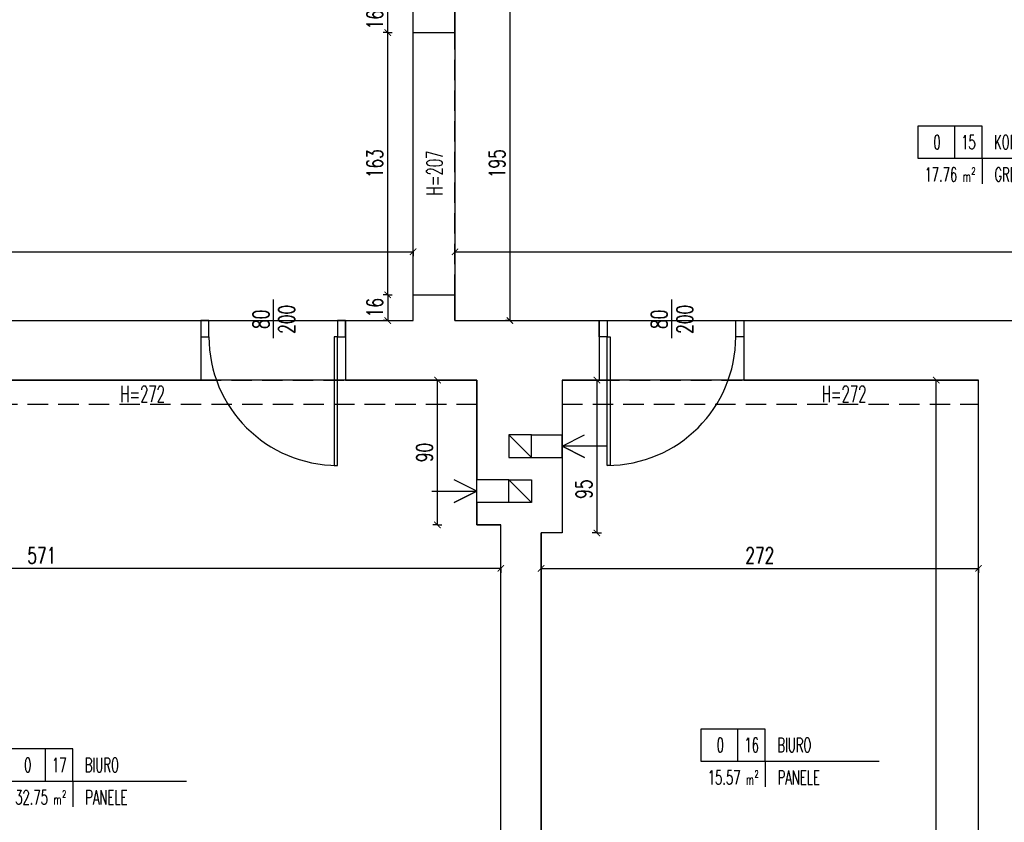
# Model space of a CAD drawing. Extents: x 36663 to 42423, y 7313 to 12123.
# Tile 12 of 54: x 38275 to 38888, y 7832 to 8331. Entities that reach past the tile are written whole.
import ezdxf
from ezdxf.enums import TextEntityAlignment as Align

# ---------------------------------------------------------------- set-up
doc = ezdxf.new("R2010")
doc.units = 0
doc.header["$MEASUREMENT"] = 0
doc.header["$PDMODE"] = 35
doc.header["$PDSIZE"] = 3
doc.linetypes.add('DASHED', pattern=[19.05, 12.7, -6.35])
for name, color, linetype in [('W_area_1', 5, 'Continuous'), ('W_drzwi', 1, 'Continuous'), ('W_niewidoczne', 24, 'DASHED'), ('W_opis_pomieszczen', 1, 'Continuous'), ('W_opisy', 2, 'Continuous'), ('W_podciagi', 252, 'DASHED'), ('W_przekrojowa', 6, 'Continuous'), ('W_went-str', 21, 'Continuous'), ('W_widok', 21, 'Continuous'), ('W_wymiary', 1, 'Continuous')]:
    doc.layers.add(name, color=color, linetype=linetype)
doc.styles.add('c20', font='simplex.shx', dxfattribs={"width": 0.7})
doc.styles.add('Romans', font='simplex.shx', dxfattribs={"width": 0.6})
doc.dimstyles.new('c20_50', dxfattribs={"dimscale": 0.5, "dimtxt": 20, "dimasz": 8, "dimexe": 1.25, "dimexo": 0.625, "dimgap": 6, "dimtad": 1, "dimdec": 0, "dimrnd": 1, "dimtxsty": 'c20', "dimblk": 'ARCHTICK', "dimcen": 0, "dimse1": 1, "dimse2": 1, "dimclrd": 1, "dimclrt": 2, "dimadec": 0, "dimazin": 0, "dimtfac": 1, "dimtdec": 0, "dimtix": 1, "dimtmove": 1, "dimatfit": 3, "dimldrblk": 'ARCHTICK', "dimfxl": 1.25, "dimarcsym": 0})

# ---------------------------------------------------------------- blocks, each defined once
blk = doc.blocks.new('_ArchTick')
at = {"color": 2}
for q in [(0, 0.7), (0, -0.7)]:
    blk.add_line((0, 0), q, dxfattribs=at)
at = {"color": 0, "linetype": 'ByBlock', "const_width": 0.15}
blk.add_lwpolyline([(-0.5, -0.5), (0.5, 0.5)], dxfattribs=at)
blk = doc.blocks.new('*D142')
at = {"layer": 'Defpoints', "color": 0, "transparency": 16777216}
for p in [(39457.11, 8186.28), (38546.11, 8143.53), (39457.11, 8143.53)]:
    blk.add_point(p, dxfattribs=at)
at = {"layer": 'W_wymiary', "color": 1, "lineweight": -2, "transparency": 16777216}
blk.add_line((38546.11, 8186.28), (39457.11, 8186.28), dxfattribs=at)
at = {"layer": 'W_wymiary', "color": 1, "lineweight": -2, "transparency": 16777216, "xscale": 4, "yscale": 4, "zscale": 4, "rotation": 180}
blk.add_blockref('_ArchTick', (38546.11, 8186.28), dxfattribs=at)
at = {"layer": 'W_wymiary', "color": 1, "lineweight": -2, "transparency": 16777216, "xscale": 4, "yscale": 4, "zscale": 4}
blk.add_blockref('_ArchTick', (39457.11, 8186.28), dxfattribs=at)
at = {"layer": 'W_wymiary', "color": 2, "transparency": 16777216, "insert": (39001.61, 8194.28), "char_height": 10, "attachment_point": 5, "style": 'c20'}
blk.add_mtext('911', dxfattribs=at)
blk = doc.blocks.new('*D143')
at = {"layer": 'Defpoints', "color": 0, "transparency": 16777216}
for p in [(38546.11, 8338.53), (38546.11, 8143.53), (38580.31, 8143.53)]:
    blk.add_point(p, dxfattribs=at)
at = {"layer": 'W_wymiary', "color": 1, "lineweight": -2, "transparency": 16777216}
blk.add_line((38580.31, 8338.53), (38580.31, 8143.53), dxfattribs=at)
at = {"layer": 'W_wymiary', "color": 1, "lineweight": -2, "transparency": 16777216, "xscale": 4, "yscale": 4, "zscale": 4}
for p, rotation in [((38580.31, 8338.53), 90), ((38580.31, 8143.53), 270)]:
    blk.add_blockref('_ArchTick', p, dxfattribs=dict(at, rotation=rotation))
at = {"layer": 'W_wymiary', "color": 2, "transparency": 16777216, "insert": (38572.31, 8241.03), "char_height": 10, "attachment_point": 5, "rotation": 90, "style": 'c20'}
blk.add_mtext('195', dxfattribs=at)
blk = doc.blocks.new('*D149')
at = {"layer": 'Defpoints', "color": 0, "transparency": 16777216}
for p in [(38871.72, 7989.52), (38599.72, 7978.62), (38871.72, 7978.62)]:
    blk.add_point(p, dxfattribs=at)
at = {"layer": 'W_wymiary', "color": 1, "lineweight": -2, "transparency": 16777216}
blk.add_line((38599.72, 7989.52), (38871.72, 7989.52), dxfattribs=at)
at = {"layer": 'W_wymiary', "color": 1, "lineweight": -2, "transparency": 16777216, "xscale": 4, "yscale": 4, "zscale": 4, "rotation": 180}
blk.add_blockref('_ArchTick', (38599.72, 7989.52), dxfattribs=at)
at = {"layer": 'W_wymiary', "color": 1, "lineweight": -2, "transparency": 16777216, "xscale": 4, "yscale": 4, "zscale": 4}
blk.add_blockref('_ArchTick', (38871.72, 7989.52), dxfattribs=at)
at = {"layer": 'W_wymiary', "color": 2, "transparency": 16777216, "insert": (38735.72, 7997.52), "char_height": 10, "attachment_point": 5, "style": 'c20'}
blk.add_mtext('272', dxfattribs=at)
blk = doc.blocks.new('*U153')
at = {"color": 1}
blk.add_line((109, 7), (109, -17), dxfattribs=at)
at = {"layer": 'W_drzwi', "color": 2}
for points in [[(64, -6), (69, -6), (69, -16), (64, -16)], [(149, -6), (154, -6), (154, -16), (149, -16)], [(69, -16), (71, -16), (71, -96), (69, -96)]]:
    blk.add_lwpolyline(points, close=True, dxfattribs=at)
at = {"layer": 'W_drzwi'}
blk.add_arc((69, -16), 80, 270, 0, dxfattribs=at)
at = {"color": 1, "style": 'c20', "width": 0.7}
for tag, p in [('SZER', (42.41, -5.22)), ('WYS', (58.37, -5.22))]:
    blk.add_attdef(tag, text='', height=10, rotation=90, dxfattribs=at).set_placement(p, align=Align.CENTER)
blk = doc.blocks.new('*D154')
at = {"layer": 'Defpoints', "color": 0, "transparency": 16777216}
for p in [(38845.37, 8106.53), (38851.12, 8106.53), (38840.59, 7529.53)]:
    blk.add_point(p, dxfattribs=at)
at = {"layer": 'W_wymiary', "color": 1, "lineweight": -2, "transparency": 16777216}
blk.add_line((38845.37, 7529.53), (38845.37, 8106.53), dxfattribs=at)
at = {"layer": 'W_wymiary', "color": 1, "lineweight": -2, "transparency": 16777216, "xscale": 4, "yscale": 4, "zscale": 4}
for p, rotation in [((38845.37, 8106.53), 90), ((38845.37, 7529.53), 270)]:
    blk.add_blockref('_ArchTick', p, dxfattribs=dict(at, rotation=rotation))
at = {"layer": 'W_wymiary', "color": 2, "transparency": 16777216, "insert": (38837.37, 7818.03), "char_height": 10, "attachment_point": 5, "rotation": 90, "style": 'c20'}
blk.add_mtext('577', dxfattribs=at)
blk = doc.blocks.new('*D227')
at = {"layer": 'Defpoints', "color": 0, "transparency": 16777216}
for p in [(38520.11, 8159.53), (38504.3, 8143.53), (38520.11, 8143.53)]:
    blk.add_point(p, dxfattribs=at)
at = {"layer": 'W_wymiary', "color": 1, "lineweight": -2, "transparency": 16777216}
blk.add_line((38504.3, 8159.53), (38504.3, 8143.53), dxfattribs=at)
at = {"layer": 'W_wymiary', "color": 1, "lineweight": -2, "transparency": 16777216, "xscale": 4, "yscale": 4, "zscale": 4}
for p, rotation in [((38504.3, 8159.53), 90), ((38504.3, 8143.53), 270)]:
    blk.add_blockref('_ArchTick', p, dxfattribs=dict(at, rotation=rotation))
at = {"layer": 'W_wymiary', "color": 2, "transparency": 16777216, "insert": (38496.3, 8151.53), "char_height": 10, "attachment_point": 5, "rotation": 90, "style": 'c20'}
blk.add_mtext('16', dxfattribs=at)
blk = doc.blocks.new('*D228')
at = {"layer": 'Defpoints', "color": 0, "transparency": 16777216}
for p in [(38504.3, 8322.53), (38520.11, 8322.53), (38520.11, 8159.53)]:
    blk.add_point(p, dxfattribs=at)
at = {"layer": 'W_wymiary', "color": 1, "lineweight": -2, "transparency": 16777216}
blk.add_line((38504.3, 8159.53), (38504.3, 8322.53), dxfattribs=at)
at = {"layer": 'W_wymiary', "color": 1, "lineweight": -2, "transparency": 16777216, "xscale": 4, "yscale": 4, "zscale": 4}
for p, rotation in [((38504.3, 8322.53), 90), ((38504.3, 8159.53), 270)]:
    blk.add_blockref('_ArchTick', p, dxfattribs=dict(at, rotation=rotation))
at = {"layer": 'W_wymiary', "color": 2, "transparency": 16777216, "insert": (38496.3, 8241.03), "char_height": 10, "attachment_point": 5, "rotation": 90, "style": 'c20'}
blk.add_mtext('163', dxfattribs=at)
blk = doc.blocks.new('*D229')
at = {"layer": 'Defpoints', "color": 0, "transparency": 16777216}
for p in [(38504.3, 8338.53), (38520.11, 8338.53), (38520.11, 8322.53)]:
    blk.add_point(p, dxfattribs=at)
at = {"layer": 'W_wymiary', "color": 1, "lineweight": -2, "transparency": 16777216}
blk.add_line((38504.3, 8322.53), (38504.3, 8338.53), dxfattribs=at)
at = {"layer": 'W_wymiary', "color": 1, "lineweight": -2, "transparency": 16777216, "xscale": 4, "yscale": 4, "zscale": 4}
for p, rotation in [((38504.3, 8338.53), 90), ((38504.3, 8322.53), 270)]:
    blk.add_blockref('_ArchTick', p, dxfattribs=dict(at, rotation=rotation))
at = {"layer": 'W_wymiary', "color": 2, "transparency": 16777216, "insert": (38496.3, 8330.53), "char_height": 10, "attachment_point": 5, "rotation": 90, "style": 'c20'}
blk.add_mtext('16', dxfattribs=at)
blk = doc.blocks.new('*D243')
at = {"layer": 'Defpoints', "color": 0, "transparency": 16777216}
for p in [(38520.11, 8186.28), (37398.72, 8143.53), (38520.11, 8143.53)]:
    blk.add_point(p, dxfattribs=at)
at = {"layer": 'W_wymiary', "color": 1, "lineweight": -2, "transparency": 16777216}
blk.add_line((37398.72, 8186.28), (38520.11, 8186.28), dxfattribs=at)
at = {"layer": 'W_wymiary', "color": 1, "lineweight": -2, "transparency": 16777216, "xscale": 4, "yscale": 4, "zscale": 4, "rotation": 180}
blk.add_blockref('_ArchTick', (37398.72, 8186.28), dxfattribs=at)
at = {"layer": 'W_wymiary', "color": 1, "lineweight": -2, "transparency": 16777216, "xscale": 4, "yscale": 4, "zscale": 4}
blk.add_blockref('_ArchTick', (38520.11, 8186.28), dxfattribs=at)
at = {"layer": 'W_wymiary', "color": 2, "transparency": 16777216, "insert": (37959.41, 8194.28), "char_height": 10, "attachment_point": 5, "style": 'c20'}
blk.add_mtext('1121', dxfattribs=at)
blk = doc.blocks.new('*U254')
at = {"color": 1}
blk.add_line((109, 7), (109, -17), dxfattribs=at)
at = {"layer": 'W_drzwi', "color": 2}
for points in [[(69, -6), (64, -6), (64, -16), (69, -16)], [(154, -6), (149, -6), (149, -16), (154, -16)], [(149, -16), (147, -16), (147, -96), (149, -96)]]:
    blk.add_lwpolyline(points, close=True, dxfattribs=at)
at = {"layer": 'W_drzwi'}
blk.add_arc((149, -16), 80, 180, 270, dxfattribs=at)
at = {"color": 1, "style": 'c20', "width": 0.7}
for tag, p in [('SZER', (42.41, -5.22)), ('WYS', (58.37, -5.22))]:
    blk.add_attdef(tag, text='', height=10, rotation=90, dxfattribs=at).set_placement(p, align=Align.CENTER)
blk = doc.blocks.new('*D255')
at = {"layer": 'Defpoints', "color": 0, "transparency": 16777216}
for p in [(38003.72, 8004.18), (38574.72, 7994.98), (38003.72, 7989.52)]:
    blk.add_point(p, dxfattribs=at)
at = {"layer": 'W_wymiary', "color": 1, "lineweight": -2, "transparency": 16777216}
blk.add_line((38574.72, 7989.52), (38003.72, 7989.52), dxfattribs=at)
at = {"layer": 'W_wymiary', "color": 1, "lineweight": -2, "transparency": 16777216, "xscale": 4, "yscale": 4, "zscale": 4, "rotation": 180}
blk.add_blockref('_ArchTick', (38003.72, 7989.52), dxfattribs=at)
at = {"layer": 'W_wymiary', "color": 1, "lineweight": -2, "transparency": 16777216, "xscale": 4, "yscale": 4, "zscale": 4}
blk.add_blockref('_ArchTick', (38574.72, 7989.52), dxfattribs=at)
at = {"layer": 'W_wymiary', "color": 2, "transparency": 16777216, "insert": (38289.22, 7997.52), "char_height": 10, "attachment_point": 5, "style": 'c20'}
blk.add_mtext('571', dxfattribs=at)
blk = doc.blocks.new('*D261')
at = {"layer": 'Defpoints', "color": 0, "transparency": 16777216}
for p in [(38535.26, 8106.53), (38559.72, 8106.53), (38559.72, 8016.53)]:
    blk.add_point(p, dxfattribs=at)
at = {"layer": 'W_wymiary', "color": 1, "lineweight": -2, "transparency": 16777216}
blk.add_line((38535.26, 8016.53), (38535.26, 8106.53), dxfattribs=at)
at = {"layer": 'W_wymiary', "color": 1, "lineweight": -2, "transparency": 16777216, "xscale": 4, "yscale": 4, "zscale": 4}
for p, rotation in [((38535.26, 8106.53), 90), ((38535.26, 8016.53), 270)]:
    blk.add_blockref('_ArchTick', p, dxfattribs=dict(at, rotation=rotation))
at = {"layer": 'W_wymiary', "color": 2, "transparency": 16777216, "insert": (38527.26, 8061.53), "char_height": 10, "attachment_point": 5, "rotation": 90, "style": 'c20'}
blk.add_mtext('90', dxfattribs=at)
blk = doc.blocks.new('*D262')
at = {"layer": 'Defpoints', "color": 0, "transparency": 16777216}
for p in [(38612.72, 8106.53), (38612.72, 8011.53), (38634.35, 8011.53)]:
    blk.add_point(p, dxfattribs=at)
at = {"layer": 'W_wymiary', "color": 1, "lineweight": -2, "transparency": 16777216}
blk.add_line((38634.35, 8106.53), (38634.35, 8011.53), dxfattribs=at)
at = {"layer": 'W_wymiary', "color": 1, "lineweight": -2, "transparency": 16777216, "xscale": 4, "yscale": 4, "zscale": 4}
for p, rotation in [((38634.35, 8106.53), 90), ((38634.35, 8011.53), 270)]:
    blk.add_blockref('_ArchTick', p, dxfattribs=dict(at, rotation=rotation))
at = {"layer": 'W_wymiary', "color": 2, "transparency": 16777216, "insert": (38626.35, 8038.77), "char_height": 10, "attachment_point": 5, "rotation": 90, "style": 'c20'}
blk.add_mtext('95', dxfattribs=at)
blk = doc.blocks.new('POM')
at = {"color": 1}
for p, q in [((28.54, 0), (28.54, -25)), ((50, -25), (138.5, -25)), ((50, -25), (50, -44.93))]:
    blk.add_line(p, q, dxfattribs=at)
blk.add_lwpolyline([(0, -25), (50, -25), (50, 0), (0, 0)], close=True, dxfattribs=at)
at = {"color": 2, "style": 'Romans', "width": 0.6}
for s, height, p in [('m', 8, (35.05, -43.22)), ('2', 5.4, (41.68, -37.62))]:
    blk.add_text(s, height=height, dxfattribs=at).set_placement(p)
for tag, p in [('0', (15.04, -17.92)), ('88', (39.46, -17.92))]:
    blk.add_attdef(tag, text='', height=11, dxfattribs=at).set_placement(p, align=Align.CENTER)
for tag, p in [('POKOJ-DZIENNY', (59.33, -17.92)), ('WYKŁADZINA', (59.65, -43.09))]:
    blk.add_attdef(tag, p, '', height=11, dxfattribs=at)
blk.add_attdef('22.22', text='', height=11, dxfattribs=at).set_placement((30.72, -43.07), align=Align.RIGHT)

msp = doc.modelspace()

# ---------------------------------------------------------------- linework, layer by layer
at = {"layer": 'W_area_1'}
for points in [[(38520.11, 8322.53), (38520.11, 8338.53), (37398.72, 8338.53), (37398.72, 8291.53), (37398.72, 8201.53), (37398.72, 8143.53), (37573.72, 8143.53), (37663.72, 8143.53), (38388.11, 8143.53), (38478.11, 8143.53), (38520.11, 8143.53), (38520.11, 8159.53)], [(39457.11, 8320.63), (39457.11, 8338.53), (39415.11, 8338.53), (39325.11, 8338.53), (39132.11, 8338.53), (39042.11, 8338.53), (38720.42, 8338.53), (38630.42, 8338.53), (38546.11, 8338.53), (38546.11, 8322.53), (38546.11, 8159.53), (38546.11, 8143.53), (38635.72, 8143.53), (38725.72, 8143.53), (39054.72, 8143.53), (39144.72, 8143.53), (39324.11, 8143.53), (39414.11, 8143.53), (39457.11, 8143.53), (39457.11, 8162.63)], [(38574.72, 8016.53), (38559.72, 8016.53), (38559.72, 8030.53), (38559.72, 8044.53), (38559.72, 8106.53), (38478.11, 8106.53), (38388.11, 8106.53), (38013.72, 8106.53), (38013.72, 8086.53), (38013.72, 8072.53), (38013.72, 8058.53), (38003.72, 8058.53), (38003.72, 7980.53), (38003.72, 7880.53), (38003.72, 7545.53), (38005.72, 7545.53), (38005.72, 7529.53), (38569.72, 7529.53), (38569.72, 7546.53), (38574.72, 7546.53)], [(38871.72, 8106.53), (38725.72, 8106.53), (38635.72, 8106.53), (38612.72, 8106.53), (38612.72, 8072.53), (38612.72, 8058.53), (38612.72, 8011.53), (38599.72, 8011.53), (38599.72, 7544.53), (38603.72, 7544.53), (38603.72, 7529.53), (38881.72, 7529.53), (38881.72, 7537.53), (38871.72, 7537.53)]]:
    msp.add_lwpolyline(points, close=True, dxfattribs=at)
at = {"layer": 'W_niewidoczne'}
for p, q in [((38520.11, 8159.53), (38520.11, 8322.53)), ((38546.11, 8159.53), (38546.11, 8322.53)), ((38388.11, 8143.53), (38478.11, 8143.53)), ((38635.72, 8143.53), (38725.72, 8143.53)), ((38388.11, 8106.53), (38478.11, 8106.53)), ((38635.72, 8106.53), (38725.72, 8106.53))]:
    msp.add_line(p, q, dxfattribs=at)
at = {"layer": 'W_podciagi'}
for p, q in [((38013.72, 8091.53), (38559.72, 8091.53)), ((38612.72, 8091.53), (38871.72, 8091.53))]:
    msp.add_line(p, q, dxfattribs=at)
at = {"layer": 'W_przekrojowa'}
for p, q in [((38520.11, 8322.53), (38520.11, 8338.53)), ((38546.11, 8322.53), (38546.11, 8338.53)), ((38520.11, 8322.53), (38546.11, 8322.53)), ((38520.11, 8159.53), (38546.11, 8159.53)), ((38520.11, 8143.53), (38520.11, 8159.53)), ((38546.11, 8143.53), (38546.11, 8159.53)), ((37663.72, 8143.53), (38388.11, 8143.53)), ((38388.11, 8143.53), (38388.11, 8106.53)), ((38478.11, 8143.53), (38520.11, 8143.53)), ((38478.11, 8143.53), (38478.11, 8106.53)), ((38546.11, 8143.53), (38635.72, 8143.53)), ((38635.72, 8143.53), (38635.72, 8106.53)), ((38725.72, 8143.53), (39054.72, 8143.53)), ((38725.72, 8143.53), (38725.72, 8106.53)), ((38013.72, 8106.53), (38388.11, 8106.53)), ((38478.11, 8106.53), (38559.72, 8106.53)), ((38559.72, 8106.53), (38559.72, 8044.53)), ((38612.72, 8106.53), (38635.72, 8106.53)), ((38612.72, 8106.53), (38612.72, 8072.53)), ((38725.72, 8106.53), (38871.72, 8106.53)), ((38871.72, 7537.53), (38871.72, 8106.53)), ((38593.72, 8072.53), (38612.72, 8072.53)), ((38593.72, 8058.53), (38612.72, 8058.53)), ((38612.72, 8058.53), (38612.72, 8011.53)), ((38579.72, 8044.53), (38559.72, 8044.53)), ((38559.72, 8030.53), (38559.72, 8016.53)), ((38579.72, 8030.53), (38559.72, 8030.53)), ((38559.72, 8016.53), (38574.72, 8016.53)), ((38574.72, 7546.53), (38574.72, 8016.53)), ((38599.72, 7544.53), (38599.72, 8011.53)), ((38612.72, 8011.53), (38599.72, 8011.53))]:
    msp.add_line(p, q, dxfattribs=at)
for points in [[(38593.72, 8072.53), (38579.72, 8072.53), (38579.72, 8058.53), (38593.72, 8058.53)], [(38579.72, 8044.53), (38593.72, 8044.53), (38593.72, 8030.53), (38579.72, 8030.53)]]:
    msp.add_lwpolyline(points, dxfattribs=at)
at = {"layer": 'W_went-str'}
for points in [[(38640.72, 8065.53), (38612.72, 8065.53), (38626.72, 8058.53), (38612.72, 8065.53), (38626.72, 8072.53)], [(38531.72, 8037.53), (38559.72, 8037.53), (38545.72, 8030.53), (38559.72, 8037.53), (38545.72, 8044.53)]]:
    msp.add_lwpolyline(points, dxfattribs=at)
at = {"layer": 'W_widok'}
for p, q in [((38593.72, 8058.53), (38579.72, 8072.53)), ((38593.72, 8058.53), (38593.72, 8072.53)), ((38612.72, 8058.53), (38612.72, 8072.53)), ((38559.72, 8030.53), (38559.72, 8044.53)), ((38579.72, 8044.53), (38593.72, 8030.53)), ((38579.72, 8030.53), (38579.72, 8044.53))]:
    msp.add_line(p, q, dxfattribs=at)

# ---------------------------------------------------------------- block references
at = {"layer": 'W_drzwi'}
ref = msp.add_blockref('*U254', (38324.11, 8149.53), dxfattribs=at)
ref.add_attrib('SZER', '80', dxfattribs={"layer": '0', "color": 1, "height": 10, "rotation": 90, "style": 'c20', "width": 0.7}).set_placement((38430.51, 8144.32), align=Align.CENTER)
ref.add_attrib('WYS', '200', dxfattribs={"layer": '0', "color": 1, "height": 10, "rotation": 90, "style": 'c20', "width": 0.7}).set_placement((38446.48, 8144.32), align=Align.CENTER)
ref = msp.add_blockref('*U153', (38571.72, 8149.53), dxfattribs=at)
ref.add_attrib('SZER', '80', dxfattribs={"layer": '0', "color": 1, "height": 10, "rotation": 90, "style": 'c20', "width": 0.7}).set_placement((38678.13, 8144.32), align=Align.CENTER)
ref.add_attrib('WYS', '200', dxfattribs={"layer": '0', "color": 1, "height": 10, "rotation": 90, "style": 'c20', "width": 0.7}).set_placement((38694.1, 8144.32), align=Align.CENTER)
at = {"layer": 'W_opis_pomieszczen', "xscale": 0.8000000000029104, "yscale": 0.8000000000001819, "zscale": 0.8}
for p, values in [((38833.88, 8264.39), {'88': '15', '22.22': '17.76', 'POKOJ-DZIENNY': 'KORYTARZ', 'WYKŁADZINA': 'GRES', '0': '0'}), ((38699.07, 7889.65), {'88': '16', '22.22': '15.57', 'POKOJ-DZIENNY': 'BIURO', 'WYKŁADZINA': 'PANELE', '0': '0'}), ((38268.5, 7877.27), {'88': '17', '22.22': '32.75', 'POKOJ-DZIENNY': 'BIURO', 'WYKŁADZINA': 'PANELE', '0': '0'})]:
    msp.add_blockref('POM', p, dxfattribs=at).add_auto_attribs(values)

# ---------------------------------------------------------------- texts
at = {"layer": 'W_opisy', "style": 'c20', "width": 0.6}
msp.add_text('H=207', height=10, rotation=90, dxfattribs=at).set_placement((38533.48, 8235.26), align=Align.MIDDLE_CENTER)
for p in [(38351.9, 8097.92), (38788.09, 8097.92)]:
    msp.add_text('H=272', height=10, dxfattribs=at).set_placement(p, align=Align.MIDDLE_CENTER)

# ---------------------------------------------------------------- dimensions: what is measured, and where the dimension line sits
at = {"layer": 'W_wymiary'}
for base, p1, p2, picture, middle in [((38504.3, 8338.53), (38520.11, 8322.53), (38520.11, 8338.53), '*D229', (38496.3, 8330.53)), ((38580.31, 8143.53), (38546.11, 8338.53), (38546.11, 8143.53), '*D143', (38572.31, 8241.03)), ((38504.3, 8322.53), (38520.11, 8159.53), (38520.11, 8322.53), '*D228', (38496.3, 8241.03)), ((38504.3, 8143.53), (38520.11, 8159.53), (38520.11, 8143.53), '*D227', (38496.3, 8151.53)), ((38535.26, 8106.53), (38559.72, 8016.53), (38559.72, 8106.53), '*D261', (38527.26, 8061.53)), ((38845.37, 8106.53), (38840.59, 7529.53), (38851.12, 8106.53), '*D154', (38837.37, 7818.03))]:
    dim = msp.add_linear_dim(base=base, p1=p1, p2=p2, angle=90, dimstyle='c20_50', dxfattribs=at)
    dim.commit()
    dim.dimension.update_dxf_attribs({"geometry": picture, "text_midpoint": middle})
for base, p1, p2, picture, middle in [((38520.11, 8186.28), (37398.72, 8143.53), (38520.11, 8143.53), '*D243', (37959.41, 8194.28)), ((39457.11, 8186.28), (38546.11, 8143.53), (39457.11, 8143.53), '*D142', (39001.61, 8194.28)), ((38003.72, 7989.52), (38574.72, 7994.98), (38003.72, 8004.18), '*D255', (38289.22, 7997.52)), ((38871.72, 7989.52), (38599.72, 7978.62), (38871.72, 7978.62), '*D149', (38735.72, 7997.52))]:
    dim = msp.add_linear_dim(base=base, p1=p1, p2=p2, dimstyle='c20_50', dxfattribs=at)
    dim.commit()
    dim.dimension.update_dxf_attribs({"geometry": picture, "text_midpoint": middle})
dim = msp.add_linear_dim(base=(38634.35, 8011.53), p1=(38612.72, 8106.53), p2=(38612.72, 8011.53), angle=90, dimstyle='c20_50', dxfattribs=at)
dim.commit()
dim.dimension.update_dxf_attribs({"geometry": '*D262', "text_midpoint": (38634.35, 8038.77), "dimtype": 128})

doc.saveas('drawing.dxf')
